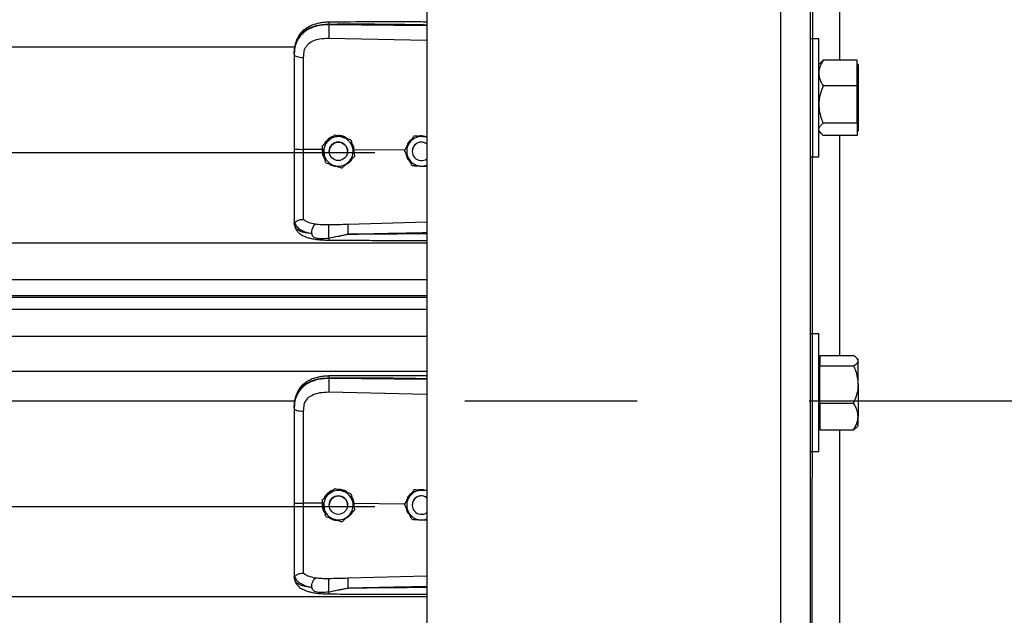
# Model space of a CAD drawing. Header units: inches. Extents: x 170 to 284, y 215 to 248.
# Tile 38 of 195: x 181.633 to 182.205, y 221.16 to 221.506. Entities that reach past the tile are written whole.
import ezdxf

# ---------------------------------------------------------------- set-up
doc = ezdxf.new("R2010")
doc.units = ezdxf.units.IN
doc.header["$LTSCALE"] = 0.25
doc.header["$MEASUREMENT"] = 0
doc.linetypes.add('CENTER', pattern=[2, 1.25, -0.25, 0.25, -0.25])
doc.layers.add('RH BENCH MOUNT', color=7, linetype='Continuous')
doc.layers.add('SECTION CUTS', color=6, linetype='CENTER')

msp = doc.modelspace()

# ---------------------------------------------------------------- linework, layer by layer
at = {"layer": 'RH BENCH MOUNT'}
for p, q in [((182.09192, 219.95433), (182.09651, 224.21496)), ((182.09192, 224.17029), (182.09192, 219.95433)), ((182.0748, 224.16601), (182.0748, 219.95433)), ((181.86935, 224.15478), (181.86935, 219.95433)), ((182.10904, 221.61086), (182.10904, 221.48274)), ((181.81251, 221.50337), (181.81251, 221.50379)), ((181.86935, 221.50284), (181.81251, 221.50337)), ((181.81241, 221.49559), (181.86935, 221.49438)), ((182.09699, 221.49519), (182.09192, 221.49519)), ((182.09699, 221.46095), (182.09699, 221.49519)), ((177.91358, 221.49051), (181.7928, 221.49051)), ((181.79231, 221.48645), (181.79231, 221.48596)), ((182.11921, 221.48274), (182.09956, 221.48274)), ((182.11921, 221.47535), (182.11921, 221.48274)), ((182.09789, 221.48125), (182.09699, 221.48021)), ((182.11976, 221.48021), (182.11921, 221.48021)), ((182.11976, 221.48021), (182.11976, 221.44267)), ((182.11921, 221.46797), (182.11921, 221.47535)), ((182.11921, 221.46797), (182.09956, 221.46797)), ((182.11921, 221.45708), (182.11921, 221.46797)), ((182.09699, 221.42671), (182.09699, 221.46095)), ((182.11921, 221.44619), (182.11921, 221.45708)), ((182.11921, 221.44619), (182.09956, 221.44619)), ((182.11921, 221.44619), (182.11921, 221.44267)), ((182.11921, 221.44267), (182.11921, 221.43916)), ((182.11976, 221.44267), (182.11976, 221.44169)), ((181.81588, 221.43952), (181.81588, 221.43952)), ((181.8253, 221.43652), (181.8253, 221.43652)), ((181.86183, 221.43872), (181.86183, 221.43872)), ((181.86287, 221.43866), (181.86183, 221.43872)), ((182.09699, 221.44169), (182.09789, 221.44065)), ((182.11921, 221.43916), (182.09956, 221.43916)), ((182.10904, 221.43916), (182.10904, 221.3113)), ((182.11921, 221.44169), (182.11976, 221.44169)), ((181.80868, 221.43093), (181.79777, 221.43103)), ((181.80857, 221.43286), (181.80857, 221.43286)), ((181.80868, 221.43093), (181.80868, 221.43093)), ((181.82712, 221.43075), (181.82657, 221.4307)), ((181.82702, 221.42863), (181.82712, 221.43075)), ((181.82712, 221.43075), (181.82712, 221.43075)), ((181.85635, 221.43047), (181.82712, 221.43075)), ((181.85634, 221.4305), (181.85634, 221.4305)), ((177.8672, 221.42912), (181.83919, 221.42912)), ((181.81264, 221.42986), (181.81264, 221.42986)), ((181.82334, 221.42986), (181.82334, 221.42986)), ((181.82741, 221.42686), (181.82741, 221.42686)), ((181.86085, 221.42986), (181.86085, 221.42986)), ((182.09192, 221.42671), (182.09699, 221.42671)), ((181.86565, 221.42132), (181.86935, 221.42108)), ((181.79231, 221.38891), (181.79231, 221.38838)), ((181.79265, 221.3864), (181.79231, 221.38838)), ((181.86935, 221.3887), (181.82342, 221.38737)), ((177.83703, 221.37673), (181.86935, 221.37673)), ((177.83703, 221.35535), (181.86935, 221.35535)), ((181.86935, 221.34587), (177.83703, 221.34587)), ((177.83703, 221.34523), (181.86935, 221.34523)), ((177.83703, 221.33821), (181.86935, 221.33821)), ((177.83703, 221.32253), (181.86935, 221.32253)), ((182.09699, 221.32398), (182.09192, 221.32398)), ((182.09699, 221.28974), (182.09699, 221.32398)), ((182.09754, 221.3113), (182.09754, 221.30828)), ((182.09754, 221.3113), (182.11719, 221.3113)), ((182.09754, 221.309), (182.09699, 221.309)), ((182.09754, 221.30828), (182.09754, 221.30526)), ((182.09754, 221.29448), (182.09754, 221.30526)), ((182.09754, 221.30526), (182.11719, 221.30526)), ((182.11976, 221.309), (182.11909, 221.30978)), ((182.11976, 221.30828), (182.11976, 221.309)), ((182.11976, 221.29448), (182.11976, 221.30828)), ((177.83703, 221.30214), (181.86935, 221.30214)), ((181.81251, 221.29793), (181.81251, 221.29834)), ((181.86935, 221.29739), (181.81251, 221.29793)), ((182.09754, 221.2837), (182.09754, 221.29448)), ((182.11976, 221.29448), (182.11976, 221.27594)), ((181.81241, 221.29014), (181.86935, 221.28893)), ((182.09699, 221.2555), (182.09699, 221.28974)), ((177.91358, 221.28506), (181.7928, 221.28506)), ((182.09754, 221.2837), (182.09754, 221.27594)), ((182.09754, 221.2837), (182.11719, 221.2837)), ((181.79231, 221.281), (181.79231, 221.28052)), ((182.09754, 221.27594), (182.09754, 221.26819)), ((182.11976, 221.27048), (182.11976, 221.27594)), ((182.09699, 221.27048), (182.09754, 221.27048)), ((182.11909, 221.2697), (182.11976, 221.27048)), ((182.09754, 221.26819), (182.11719, 221.26819)), ((182.10904, 221.26819), (182.10904, 221.1401)), ((182.09192, 221.2555), (182.09699, 221.2555)), ((181.81588, 221.23407), (181.81588, 221.23407)), ((181.8253, 221.23107), (181.8253, 221.23107)), ((181.86183, 221.23328), (181.86183, 221.23328)), ((181.86287, 221.23321), (181.86183, 221.23328)), ((181.80868, 221.22548), (181.79777, 221.22559)), ((181.80857, 221.22742), (181.80857, 221.22741)), ((181.80868, 221.22548), (181.80868, 221.22548)), ((181.81264, 221.22441), (181.81264, 221.22441)), ((181.82334, 221.22441), (181.82334, 221.22441)), ((181.82712, 221.2253), (181.82657, 221.22525)), ((181.82702, 221.22319), (181.82712, 221.2253)), ((181.82712, 221.2253), (181.82712, 221.2253)), ((181.85635, 221.22502), (181.82712, 221.2253)), ((181.85634, 221.22505), (181.85634, 221.22505)), ((181.86085, 221.22441), (181.86085, 221.22441)), ((177.8672, 221.22367), (181.83919, 221.22367)), ((181.82741, 221.22141), (181.82741, 221.22141)), ((181.86565, 221.21587), (181.86935, 221.21563)), ((181.79231, 221.18346), (181.79231, 221.18293)), ((181.79265, 221.18095), (181.79231, 221.18293)), ((181.86935, 221.18326), (181.82342, 221.18193)), ((177.83703, 221.17129), (181.86935, 221.17129))]:
    msp.add_line(p, q, dxfattribs=at)
at = {"layer": 'RH BENCH MOUNT', "flags": 128}
for points in [[(181.79231, 221.48596), (181.79242, 221.48567), (181.79272, 221.48538), (181.79322, 221.48512), (181.7939, 221.48489), (181.79472, 221.48469), (181.79567, 221.48455), (181.79669, 221.48445), (181.79777, 221.48441)], [(181.79231, 221.28052), (181.79242, 221.28022), (181.79272, 221.27993), (181.79322, 221.27967), (181.7939, 221.27944), (181.79472, 221.27925), (181.79567, 221.2791), (181.79669, 221.27901), (181.79777, 221.27897)]]:
    msp.add_lwpolyline(points, dxfattribs=at)
at = {"layer": 'RH BENCH MOUNT'}
for centre in [(181.81799, 221.42986), (181.81799, 221.22441)]:
    msp.add_circle(centre, 0.00535, dxfattribs=at)
for centre, radius, start, end in [((181.81799, 221.42986), 0.00856, 132.3279, 192.3279), ((181.81799, 221.42986), 0.00856, 72.3279, 132.3279), ((181.81799, 221.42986), 0.00856, 12.3279, 72.3279), ((181.8662, 221.42986), 0.00856, 86.2935, 146.2935), ((181.81799, 221.42986), 0.00535, 0, 180), ((181.81799, 221.42986), 0.00856, 312.3279, 12.3279), ((181.8662, 221.42986), 0.00856, 146.2935, 206.2935), ((181.8662, 221.42986), 0.00535, 53.9281, 180), ((181.8662, 221.42986), 0.00535, 53.9281, 306.0719), ((181.81799, 221.42986), 0.00856, 192.3279, 252.3279), ((181.8662, 221.42986), 0.00856, 206.2935, 266.2935), ((181.81799, 221.42986), 0.00856, 252.3279, 312.3279), ((181.8662, 221.42986), 0.00856, 266.2935, 291.5923), ((181.81799, 221.22441), 0.00856, 132.3279, 192.3279), ((181.81799, 221.22441), 0.00856, 72.3279, 132.3279), ((181.81799, 221.22441), 0.00856, 12.3279, 72.3279), ((181.8662, 221.22441), 0.00856, 86.2935, 146.2935), ((181.81799, 221.22441), 0.00535, 0, 180), ((181.81799, 221.22441), 0.00856, 312.3279, 12.3279), ((181.8662, 221.22441), 0.00856, 146.2935, 206.2935), ((181.8662, 221.22441), 0.00535, 53.9281, 180), ((181.8662, 221.22441), 0.00535, 53.9281, 306.0719), ((181.81799, 221.22441), 0.00856, 192.3279, 252.3279), ((181.8662, 221.22441), 0.00856, 206.2935, 266.2935), ((181.81799, 221.22441), 0.00856, 252.3279, 312.3279), ((181.8662, 221.22441), 0.00856, 266.2935, 291.5923)]:
    msp.add_arc(centre, radius, start, end, dxfattribs=at)
for points, knots in [([(181.81253, 221.50488), (181.81153, 221.50484), (181.80964, 221.50477), (181.80633, 221.50424), (181.8031, 221.50334), (181.80035, 221.50204), (181.79837, 221.50072), (181.79672, 221.49927), (181.79541, 221.49768), (181.79433, 221.49593), (181.79348, 221.49402), (181.79273, 221.4915), (181.79252, 221.48956), (181.7924, 221.48849)], [0, 0, 0, 0, 0.097747, 0.185161, 0.330612, 0.436467, 0.508318, 0.585006, 0.671976, 0.730795, 0.803679, 0.891544, 1, 1, 1, 1]), ([(181.81253, 221.50486), (181.81252, 221.50487), (181.81252, 221.50488), (181.81252, 221.50476), (181.81251, 221.50447), (181.81251, 221.50406), (181.81251, 221.50379)], [0, 0, 0, 0, 0.097876, 0.335386, 0.567961, 1, 1, 1, 1]), ([(181.86935, 221.50496), (181.86646, 221.50498), (181.85583, 221.50503), (181.83688, 221.50507), (181.82084, 221.50494), (181.81253, 221.50488)], [0, 0, 0, 0, 0.1530456, 0.5610439, 1, 1, 1, 1]), ([(181.79231, 221.48645), (181.79237, 221.48781), (181.79249, 221.49037), (181.79346, 221.49386), (181.79475, 221.49627), (181.79612, 221.49797), (181.7972, 221.49902), (181.79826, 221.49985), (181.79925, 221.50051), (181.80048, 221.5012), (181.80207, 221.50193), (181.80474, 221.50283), (181.80827, 221.50359), (181.81118, 221.50373), (181.81251, 221.50379)], [0, 0, 0, 0, 0.130716, 0.246761, 0.357793, 0.417097, 0.479148, 0.517715, 0.55909, 0.603295, 0.663348, 0.735369, 0.879208, 1, 1, 1, 1]), ([(181.81251, 221.50337), (181.81129, 221.50334), (181.80886, 221.50327), (181.80552, 221.50265), (181.80256, 221.50171), (181.80002, 221.50049), (181.79779, 221.49895), (181.79591, 221.49711), (181.79443, 221.49498), (181.79326, 221.49241), (181.79247, 221.48935), (181.79236, 221.48709), (181.79231, 221.48596)], [0, 0, 0, 0, 0.11117, 0.222336, 0.316278, 0.410208, 0.502403, 0.594579, 0.684543, 0.774504, 0.887181, 1, 1, 1, 1]), ([(181.81251, 221.50337), (181.81249, 221.5028), (181.81244, 221.5016), (181.8124, 221.49938), (181.81239, 221.4972), (181.8124, 221.49611), (181.81241, 221.49559)], [0, 0, 0, 0, 0.240694, 0.5, 0.759306, 1, 1, 1, 1]), ([(181.81251, 221.50379), (181.81881, 221.50383), (181.83205, 221.50391), (181.851, 221.50373), (181.86364, 221.50351), (181.86935, 221.50341)], [0, 0, 0, 0, 0.3326703, 0.6984356, 1, 1, 1, 1]), ([(181.79819, 221.48835), (181.79819, 221.48835), (181.7983, 221.48871), (181.79879, 221.49011), (181.80033, 221.49232), (181.8034, 221.49422), (181.80751, 221.49543), (181.81066, 221.49553), (181.81241, 221.49559)], [0, 0, 0, 0, 0.000004, 0.065095, 0.26167, 0.475311, 0.709366, 1, 1, 1, 1]), ([(181.79777, 221.48441), (181.79784, 221.48574), (181.79791, 221.48706), (181.79819, 221.48835), (181.79819, 221.48835)], [0, 0, 0, 0, 0.9999804, 1, 1, 1, 1]), ([(181.79231, 221.48596), (181.79231, 221.48233), (181.79231, 221.47506), (181.79231, 221.46398), (181.79231, 221.4528), (181.79231, 221.44183), (181.79231, 221.43458), (181.79231, 221.4311)], [0, 0, 0, 0, 0.202757, 0.406104, 0.60886, 0.812207, 1, 1, 1, 1]), ([(181.79777, 221.43103), (181.79777, 221.43103), (181.79777, 221.43442), (181.79777, 221.44147), (181.79777, 221.45214), (181.79777, 221.46301), (181.79777, 221.4738), (181.79777, 221.48088), (181.79777, 221.48441)], [0, 0, 0, 0, 0.000001, 0.187792, 0.390844, 0.593896, 0.796948, 1, 1, 1, 1]), ([(182.09956, 221.48274), (182.09888, 221.48159), (182.09751, 221.47925), (182.09699, 221.4767), (182.09699, 221.47539), (182.09699, 221.47535)], [0, 0, 0, 0, 0.484341, 0.986328, 1, 1, 1, 1]), ([(182.09794, 221.48123), (182.09819, 221.48153), (182.09862, 221.48204), (182.09928, 221.48253), (182.09956, 221.48274)], [0, 0, 0, 0, 0.577582, 1, 1, 1, 1]), ([(182.09699, 221.47535), (182.09709, 221.47432), (182.09729, 221.47222), (182.09844, 221.46977), (182.09931, 221.46838), (182.09956, 221.46797)], [0, 0, 0, 0, 0.406291, 0.827266, 1, 1, 1, 1]), ([(182.09956, 221.46797), (182.09888, 221.46628), (182.09751, 221.46283), (182.09699, 221.45906), (182.09699, 221.45713), (182.09699, 221.45708)], [0, 0, 0, 0, 0.484341, 0.986328, 1, 1, 1, 1]), ([(182.09699, 221.45708), (182.09709, 221.45555), (182.09729, 221.45245), (182.09844, 221.44884), (182.09931, 221.44678), (182.09956, 221.44619)], [0, 0, 0, 0, 0.406291, 0.827266, 1, 1, 1, 1]), ([(182.09699, 221.44267), (182.09699, 221.44275), (182.09701, 221.44328), (182.09743, 221.44426), (182.09846, 221.44535), (182.09929, 221.44598), (182.09956, 221.44619)], [0, 0, 0, 0, 0.066532, 0.435283, 0.814551, 1, 1, 1, 1]), ([(182.09956, 221.43916), (182.09918, 221.43946), (182.09827, 221.44016), (182.09723, 221.44134), (182.09707, 221.44222), (182.09699, 221.44267)], [0, 0, 0, 0, 0.26546, 0.628076, 1, 1, 1, 1]), ([(181.80857, 221.43286), (181.80908, 221.43332), (181.8101, 221.43426), (181.81135, 221.43539), (181.81207, 221.43604), (181.81223, 221.43619)], [0, 0, 0, 0, 0.42997, 0.87006, 1, 1, 1, 1]), ([(181.80857, 221.43286), (181.80908, 221.43332), (181.8101, 221.43425), (181.81135, 221.43539), (181.81207, 221.43604), (181.81223, 221.43619)], [0, 0, 0, 0, 0.42997, 0.87006, 1, 1, 1, 1]), ([(181.8146, 221.43835), (181.81447, 221.43832), (181.81332, 221.43807), (181.81156, 221.43661), (181.80994, 221.435), (181.80961, 221.43389), (181.80958, 221.43378)], [0, 0, 0, 0, 0.059315, 0.505277, 0.94972, 1, 1, 1, 1]), ([(181.81223, 221.43619), (181.81317, 221.43705), (181.81442, 221.43819), (181.81559, 221.43925), (181.81588, 221.43952)], [0, 0, 0, 0, 0.749773, 1, 1, 1, 1]), ([(181.81223, 221.43619), (181.81317, 221.43705), (181.81442, 221.43819), (181.81559, 221.43925), (181.81588, 221.43952)], [0, 0, 0, 0, 0.7497734, 1, 1, 1, 1]), ([(181.81588, 221.43952), (181.81628, 221.43939), (181.81778, 221.43891), (181.8194, 221.4384), (181.82059, 221.43802)], [0, 0, 0, 0, 0.264307, 1, 1, 1, 1]), ([(181.81588, 221.43952), (181.81628, 221.43939), (181.81778, 221.43891), (181.8194, 221.4384), (181.82059, 221.43802)], [0, 0, 0, 0, 0.2643068, 1, 1, 1, 1]), ([(181.82325, 221.43717), (181.8229, 221.43746), (181.82173, 221.43841), (181.81968, 221.43897), (181.81811, 221.43898), (181.81758, 221.43898)], [0, 0, 0, 0, 0.225517, 0.735556, 1, 1, 1, 1]), ([(181.82059, 221.43802), (181.82078, 221.43796), (181.82223, 221.4375), (181.82383, 221.43699), (181.82516, 221.43656), (181.8253, 221.43652)], [0, 0, 0, 0, 0.1156469, 0.9045343, 1, 1, 1, 1]), ([(181.82059, 221.43802), (181.82078, 221.43796), (181.82223, 221.43749), (181.82383, 221.43698), (181.82516, 221.43656), (181.8253, 221.43652)], [0, 0, 0, 0, 0.115647, 0.904534, 1, 1, 1, 1]), ([(181.8253, 221.43652), (181.82545, 221.43585), (181.82574, 221.4345), (181.8261, 221.43285), (181.82631, 221.4319), (181.82636, 221.43169)], [0, 0, 0, 0, 0.4299704, 0.8700602, 1, 1, 1, 1]), ([(181.8253, 221.43652), (181.82545, 221.43585), (181.82574, 221.4345), (181.8261, 221.43285), (181.82631, 221.43191), (181.82636, 221.43169)], [0, 0, 0, 0, 0.42997, 0.87006, 1, 1, 1, 1]), ([(181.86048, 221.43671), (181.86016, 221.43649), (181.85901, 221.43571), (181.85792, 221.43411), (181.85762, 221.4327), (181.85753, 221.43229)], [0, 0, 0, 0, 0.212514, 0.767063, 1, 1, 1, 1]), ([(181.86183, 221.43872), (181.86145, 221.43815), (181.86068, 221.437), (181.85974, 221.4356), (181.85921, 221.43479), (181.85908, 221.43461)], [0, 0, 0, 0, 0.4299704, 0.8700602, 1, 1, 1, 1]), ([(181.86183, 221.43872), (181.86145, 221.43816), (181.86068, 221.437), (181.85974, 221.4356), (181.85921, 221.4348), (181.85908, 221.43461)], [0, 0, 0, 0, 0.4299704, 0.8700602, 1, 1, 1, 1]), ([(181.86676, 221.4384), (181.86549, 221.43849), (181.86379, 221.4386), (181.86222, 221.4387), (181.86183, 221.43872)], [0, 0, 0, 0, 0.749773, 1, 1, 1, 1]), ([(181.86883, 221.43827), (181.86817, 221.43847), (181.8669, 221.43886), (181.86533, 221.43888), (181.86455, 221.43862), (181.86438, 221.43856)], [0, 0, 0, 0, 0.4565421, 0.8775021, 1, 1, 1, 1]), ([(181.86935, 221.43823), (181.86871, 221.43828), (181.86785, 221.43833), (181.86698, 221.43839), (181.86676, 221.4384)], [0, 0, 0, 0, 0.748622, 1, 1, 1, 1]), ([(181.79231, 221.4311), (181.79231, 221.42806), (181.79231, 221.42189), (181.79231, 221.4131), (181.79231, 221.40494), (181.79231, 221.39836), (181.79231, 221.39297), (181.79231, 221.39027), (181.79231, 221.38891)], [0, 0, 0, 0, 0.187091, 0.380392, 0.555876, 0.736448, 0.867195, 1, 1, 1, 1]), ([(181.79777, 221.39034), (181.79777, 221.3906), (181.79777, 221.39218), (181.79777, 221.39561), (181.79777, 221.40121), (181.79777, 221.40765), (181.79777, 221.41488), (181.79777, 221.42275), (181.79777, 221.42828), (181.79777, 221.43103), (181.79777, 221.43103)], [0, 0, 0, 0, 0.031558, 0.189146, 0.346734, 0.504328, 0.661923, 0.83096, 0.999998, 1, 1, 1, 1]), ([(181.80963, 221.42803), (181.80936, 221.42928), (181.809, 221.43093), (181.80866, 221.43248), (181.80857, 221.43286)], [0, 0, 0, 0, 0.749773, 1, 1, 1, 1]), ([(181.80868, 221.43093), (181.80865, 221.43047), (181.80854, 221.42904), (181.80896, 221.42688), (181.80991, 221.42552), (181.8103, 221.42497)], [0, 0, 0, 0, 0.215662, 0.681463, 1, 1, 1, 1]), ([(181.82712, 221.43075), (181.82712, 221.43075), (181.82702, 221.43173), (181.82676, 221.43312), (181.82596, 221.43421), (181.82574, 221.43451)], [0, 0, 0, 0, 0.00002, 0.7272643, 1, 1, 1, 1]), ([(181.82636, 221.43169), (181.82663, 221.43045), (181.82699, 221.42879), (181.82733, 221.42725), (181.82741, 221.42686)], [0, 0, 0, 0, 0.749773, 1, 1, 1, 1]), ([(181.82636, 221.43169), (181.82663, 221.43045), (181.82699, 221.42879), (181.82733, 221.42725), (181.82741, 221.42686)], [0, 0, 0, 0, 0.749773, 1, 1, 1, 1]), ([(181.85908, 221.43461), (181.85838, 221.43355), (181.85744, 221.43214), (181.85656, 221.43083), (181.85634, 221.4305)], [0, 0, 0, 0, 0.749773, 1, 1, 1, 1]), ([(181.85908, 221.43461), (181.85838, 221.43355), (181.85744, 221.43214), (181.85656, 221.43083), (181.85634, 221.4305)], [0, 0, 0, 0, 0.749773, 1, 1, 1, 1]), ([(181.85853, 221.42607), (181.85844, 221.42624), (181.85777, 221.42762), (181.85702, 221.42912), (181.85641, 221.43037), (181.85634, 221.4305)], [0, 0, 0, 0, 0.1156469, 0.9045343, 1, 1, 1, 1]), ([(181.81068, 221.4232), (181.81054, 221.42387), (181.81024, 221.42523), (181.80988, 221.42687), (181.80968, 221.42782), (181.80963, 221.42803)], [0, 0, 0, 0, 0.4299704, 0.8700602, 1, 1, 1, 1]), ([(181.8224, 221.4223), (181.82291, 221.42256), (181.82431, 221.42328), (181.82556, 221.42451), (181.82593, 221.42549), (181.82595, 221.42553)], [0, 0, 0, 0, 0.353696, 0.977746, 1, 1, 1, 1]), ([(181.82741, 221.42686), (181.8269, 221.4264), (181.82588, 221.42547), (181.82463, 221.42433), (181.82392, 221.42368), (181.82376, 221.42353)], [0, 0, 0, 0, 0.42997, 0.87006, 1, 1, 1, 1]), ([(181.85728, 221.42861), (181.85732, 221.42814), (181.85747, 221.42675), (181.85832, 221.42515), (181.85925, 221.42434), (181.85948, 221.42414)], [0, 0, 0, 0, 0.27167, 0.821115, 1, 1, 1, 1]), ([(181.86072, 221.42164), (181.86053, 221.42201), (181.85983, 221.42343), (181.85908, 221.42495), (181.85853, 221.42607)], [0, 0, 0, 0, 0.2643068, 1, 1, 1, 1]), ([(181.81068, 221.4232), (181.81108, 221.42308), (181.81259, 221.4226), (181.8142, 221.42208), (181.81539, 221.4217)], [0, 0, 0, 0, 0.264307, 1, 1, 1, 1]), ([(181.81284, 221.42252), (181.81292, 221.42245), (181.8138, 221.42172), (181.81537, 221.42124), (181.8168, 221.42115), (181.8172, 221.42113)], [0, 0, 0, 0, 0.0674096, 0.7415101, 1, 1, 1, 1]), ([(181.81539, 221.4217), (181.81558, 221.42165), (181.81704, 221.42118), (181.81864, 221.42067), (181.81996, 221.42025), (181.8201, 221.4202)], [0, 0, 0, 0, 0.115647, 0.904534, 1, 1, 1, 1]), ([(181.82376, 221.42353), (181.82282, 221.42268), (181.82156, 221.42153), (181.82039, 221.42047), (181.8201, 221.4202)], [0, 0, 0, 0, 0.7497734, 1, 1, 1, 1]), ([(181.86072, 221.42164), (181.8614, 221.42159), (181.86278, 221.4215), (181.86447, 221.4214), (181.86543, 221.42133), (181.86565, 221.42132)], [0, 0, 0, 0, 0.4299704, 0.8700602, 1, 1, 1, 1]), ([(181.79251, 221.38866), (181.79256, 221.38865), (181.79266, 221.38863), (181.79295, 221.38882), (181.79342, 221.38915), (181.79429, 221.38973), (181.79577, 221.39035), (181.79711, 221.39034), (181.79777, 221.39034)], [0, 0, 0, 0, 0.1136769, 0.2333502, 0.3620694, 0.5019164, 0.7557449, 1, 1, 1, 1]), ([(181.8046, 221.38752), (181.80323, 221.38781), (181.80115, 221.38824), (181.79897, 221.38928), (181.79817, 221.38999), (181.79777, 221.39034)], [0, 0, 0, 0, 0.490199, 0.743885, 1, 1, 1, 1]), ([(181.79231, 221.38891), (181.79231, 221.38891), (181.79231, 221.3889), (181.79232, 221.38879), (181.79242, 221.38871), (181.7925, 221.38864)], [0, 0, 0, 0, 0.011935, 0.118982, 1, 1, 1, 1]), ([(181.7925, 221.38866), (181.79278, 221.38794), (181.79335, 221.38645), (181.7954, 221.38462), (181.79839, 221.38306), (181.80111, 221.38244), (181.80251, 221.38212)], [0, 0, 0, 0, 0.2305258, 0.4734878, 0.729738, 1, 1, 1, 1]), ([(181.80251, 221.38212), (181.80197, 221.38218), (181.80066, 221.38231), (181.79926, 221.38254), (181.79831, 221.38273), (181.79707, 221.38301), (181.79539, 221.38358), (181.79357, 221.3847), (181.79296, 221.38582), (181.79265, 221.3864)], [0, 0, 0, 0, 0.109188, 0.260819, 0.307798, 0.335524, 0.562789, 0.774954, 1, 1, 1, 1]), ([(181.79267, 221.38635), (181.79286, 221.38576), (181.79321, 221.38466), (181.79422, 221.38324), (181.79535, 221.38217), (181.7965, 221.38137), (181.79755, 221.38081), (181.79849, 221.3804), (181.79974, 221.37993), (181.80168, 221.37937), (181.80456, 221.37881), (181.80829, 221.37839), (181.81108, 221.37832), (181.81256, 221.37829)], [0, 0, 0, 0, 0.098431, 0.184822, 0.257308, 0.315887, 0.372274, 0.41214, 0.461592, 0.557588, 0.682876, 0.830318, 1, 1, 1, 1]), ([(181.80251, 221.38212), (181.80254, 221.38265), (181.80259, 221.38375), (181.80307, 221.38541), (181.80377, 221.3868), (181.80433, 221.38728), (181.8046, 221.38752)], [0, 0, 0, 0, 0.240768, 0.5, 0.759232, 1, 1, 1, 1]), ([(181.81243, 221.38711), (181.81108, 221.3871), (181.80838, 221.38709), (181.80587, 221.38737), (181.80462, 221.38752)], [0, 0, 0, 0, 0.500392, 1, 1, 1, 1]), ([(181.81252, 221.37954), (181.8125, 221.37978), (181.81247, 221.38029), (181.81242, 221.3813), (181.81239, 221.38249), (181.81236, 221.38376), (181.81236, 221.38496), (181.81237, 221.38596), (181.8124, 221.3867), (181.81242, 221.38698), (181.81243, 221.38711)], [0, 0, 0, 0, 0.1098512, 0.2317256, 0.3631777, 0.5, 0.6368223, 0.7682744, 0.8901488, 1, 1, 1, 1]), ([(181.82342, 221.38737), (181.82159, 221.38732), (181.81792, 221.38723), (181.81426, 221.38715), (181.81243, 221.38711)], [0, 0, 0, 0, 0.49998, 1, 1, 1, 1]), ([(181.82342, 221.38737), (181.82341, 221.38713), (181.8234, 221.38677), (181.8234, 221.3859), (181.82341, 221.38513), (181.82342, 221.38427), (181.82345, 221.38311), (181.82348, 221.38227), (181.82349, 221.38172)], [0, 0, 0, 0, 0.239451, 0.368343, 0.49997, 0.631601, 0.760506, 1, 1, 1, 1]), ([(181.80251, 221.38212), (181.80259, 221.38174), (181.80269, 221.38123), (181.80306, 221.38063), (181.80348, 221.3802), (181.80429, 221.37975), (181.80576, 221.37939), (181.80853, 221.37915), (181.81092, 221.37938), (181.81252, 221.37954)], [0, 0, 0, 0, 0.100127, 0.139586, 0.189714, 0.258234, 0.369736, 0.580348, 1, 1, 1, 1]), ([(181.81252, 221.37954), (181.8143, 221.37989), (181.81609, 221.38024), (181.8179, 221.3806), (181.81797, 221.38062), (181.81821, 221.38066), (181.81908, 221.38084), (181.82072, 221.38116), (181.82225, 221.38152), (181.82315, 221.38168), (181.82323, 221.38169)], [0, 0, 0, 0, 0.502275, 0.504579, 0.508657, 0.522131, 0.570331, 0.751426, 0.97869, 1, 1, 1, 1]), ([(181.81256, 221.37831), (181.81256, 221.3783), (181.81256, 221.37824), (181.81255, 221.37843), (181.81253, 221.37875), (181.81252, 221.37919), (181.81252, 221.37948), (181.81252, 221.37954)], [0, 0, 0, 0, 0.034367, 0.324567, 0.621015, 0.917463, 1, 1, 1, 1]), ([(181.82349, 221.38172), (181.82739, 221.38181), (181.83566, 221.38203), (181.84878, 221.38231), (181.85972, 221.38252), (181.86674, 221.38265), (181.86892, 221.38269), (181.86935, 221.38269)], [0, 0, 0, 0, 0.25516, 0.541071, 0.857735, 0.971288, 1, 1, 1, 1]), ([(181.86935, 221.38205), (181.86676, 221.38202), (181.86169, 221.38195), (181.85413, 221.38187), (181.84647, 221.3818), (181.83872, 221.38175), (181.83099, 221.38172), (181.82596, 221.38172), (181.82349, 221.38172)], [0, 0, 0, 0, 0.169941, 0.331425, 0.494842, 0.670531, 0.838916, 1, 1, 1, 1]), ([(181.81256, 221.37829), (181.81676, 221.37827), (181.82573, 221.37822), (181.84008, 221.37818), (181.85481, 221.37815), (181.86477, 221.37815), (181.86935, 221.37815)], [0, 0, 0, 0, 0.2216322, 0.4741489, 0.7576484, 1, 1, 1, 1]), ([(182.11976, 221.30828), (182.11966, 221.3087), (182.11946, 221.30956), (182.11831, 221.31056), (182.11744, 221.31113), (182.11719, 221.3113)], [0, 0, 0, 0, 0.406291, 0.827266, 1, 1, 1, 1]), ([(182.11719, 221.30526), (182.11787, 221.30573), (182.11924, 221.30669), (182.11976, 221.30773), (182.11976, 221.30827), (182.11976, 221.30828)], [0, 0, 0, 0, 0.484341, 0.986328, 1, 1, 1, 1]), ([(182.11719, 221.30526), (182.11757, 221.30435), (182.11848, 221.30219), (182.11952, 221.29859), (182.11968, 221.29586), (182.11976, 221.29448)], [0, 0, 0, 0, 0.26546, 0.628076, 1, 1, 1, 1]), ([(181.81253, 221.29943), (181.81153, 221.29939), (181.80964, 221.29932), (181.80633, 221.29879), (181.8031, 221.2979), (181.80035, 221.29659), (181.79837, 221.29527), (181.79672, 221.29382), (181.79541, 221.29224), (181.79433, 221.29048), (181.79348, 221.28857), (181.79273, 221.28605), (181.79252, 221.28412), (181.7924, 221.28305)], [0, 0, 0, 0, 0.097747, 0.185161, 0.330612, 0.436467, 0.508318, 0.585006, 0.671976, 0.730795, 0.803679, 0.891544, 1, 1, 1, 1]), ([(181.81253, 221.29941), (181.81252, 221.29942), (181.81252, 221.29943), (181.81252, 221.29932), (181.81251, 221.29902), (181.81251, 221.29861), (181.81251, 221.29834)], [0, 0, 0, 0, 0.097876, 0.335386, 0.567961, 1, 1, 1, 1]), ([(181.86935, 221.29951), (181.86646, 221.29953), (181.85583, 221.29958), (181.83688, 221.29962), (181.82084, 221.29949), (181.81253, 221.29943)], [0, 0, 0, 0, 0.153046, 0.561044, 1, 1, 1, 1]), ([(181.79231, 221.281), (181.79237, 221.28236), (181.79249, 221.28492), (181.79346, 221.28841), (181.79475, 221.29082), (181.79612, 221.29253), (181.7972, 221.29357), (181.79826, 221.2944), (181.79925, 221.29506), (181.80048, 221.29575), (181.80207, 221.29648), (181.80474, 221.29739), (181.80827, 221.29815), (181.81118, 221.29828), (181.81251, 221.29834)], [0, 0, 0, 0, 0.130716, 0.246761, 0.357793, 0.417097, 0.479148, 0.517715, 0.55909, 0.603295, 0.663348, 0.735369, 0.879208, 1, 1, 1, 1]), ([(181.81251, 221.29793), (181.81129, 221.29789), (181.80886, 221.29783), (181.80552, 221.29721), (181.80256, 221.29626), (181.80002, 221.29505), (181.79779, 221.2935), (181.79591, 221.29166), (181.79443, 221.28953), (181.79326, 221.28696), (181.79247, 221.28391), (181.79236, 221.28165), (181.79231, 221.28052)], [0, 0, 0, 0, 0.11117, 0.222336, 0.316278, 0.410208, 0.502403, 0.594579, 0.684543, 0.774504, 0.887181, 1, 1, 1, 1]), ([(181.81251, 221.29793), (181.81249, 221.29735), (181.81244, 221.29615), (181.8124, 221.29393), (181.81239, 221.29175), (181.8124, 221.29066), (181.81241, 221.29014)], [0, 0, 0, 0, 0.240694, 0.5, 0.759306, 1, 1, 1, 1]), ([(181.81251, 221.29834), (181.81881, 221.29838), (181.83205, 221.29846), (181.851, 221.29828), (181.86364, 221.29806), (181.86935, 221.29796)], [0, 0, 0, 0, 0.33267, 0.698436, 1, 1, 1, 1]), ([(182.11976, 221.29448), (182.11976, 221.29423), (182.11974, 221.29262), (182.11932, 221.2896), (182.11829, 221.28627), (182.11746, 221.28434), (182.11719, 221.2837)], [0, 0, 0, 0, 0.066532, 0.435283, 0.814551, 1, 1, 1, 1]), ([(181.79819, 221.2829), (181.79819, 221.2829), (181.7983, 221.28326), (181.79879, 221.28467), (181.80033, 221.28687), (181.8034, 221.28877), (181.80751, 221.28998), (181.81066, 221.29008), (181.81241, 221.29014)], [0, 0, 0, 0, 0.000004, 0.065095, 0.26167, 0.475311, 0.709366, 1, 1, 1, 1]), ([(181.79777, 221.27897), (181.79784, 221.28029), (181.79791, 221.28162), (181.79819, 221.2829), (181.79819, 221.2829)], [0, 0, 0, 0, 0.9999804, 1, 1, 1, 1]), ([(182.11976, 221.27594), (182.11966, 221.27703), (182.11946, 221.27924), (182.11831, 221.28181), (182.11744, 221.28328), (182.11719, 221.2837)], [0, 0, 0, 0, 0.406291, 0.827266, 1, 1, 1, 1]), ([(181.79231, 221.28052), (181.79231, 221.27689), (181.79231, 221.26961), (181.79231, 221.25853), (181.79231, 221.24735), (181.79231, 221.23638), (181.79231, 221.22913), (181.79231, 221.22565)], [0, 0, 0, 0, 0.202757, 0.406104, 0.60886, 0.812207, 1, 1, 1, 1]), ([(181.79777, 221.22559), (181.79777, 221.22559), (181.79777, 221.22897), (181.79777, 221.23602), (181.79777, 221.24669), (181.79777, 221.25757), (181.79777, 221.26835), (181.79777, 221.27543), (181.79777, 221.27897)], [0, 0, 0, 0, 0.000001, 0.187792, 0.390844, 0.593896, 0.796948, 1, 1, 1, 1]), ([(182.11719, 221.26819), (182.11787, 221.26939), (182.11924, 221.27185), (182.11976, 221.27453), (182.11976, 221.27591), (182.11976, 221.27594)], [0, 0, 0, 0, 0.484341, 0.986328, 1, 1, 1, 1]), ([(182.11905, 221.26973), (182.11872, 221.26938), (182.11823, 221.26885), (182.11745, 221.26835), (182.11719, 221.26819)], [0, 0, 0, 0, 0.66891, 1, 1, 1, 1]), ([(181.80857, 221.22742), (181.80908, 221.22788), (181.8101, 221.22881), (181.81135, 221.22995), (181.81207, 221.2306), (181.81223, 221.23074)], [0, 0, 0, 0, 0.42997, 0.87006, 1, 1, 1, 1]), ([(181.80857, 221.22741), (181.80908, 221.22787), (181.8101, 221.22881), (181.81135, 221.22994), (181.81207, 221.23059), (181.81223, 221.23074)], [0, 0, 0, 0, 0.42997, 0.87006, 1, 1, 1, 1]), ([(181.8146, 221.23291), (181.81447, 221.23288), (181.81332, 221.23262), (181.81156, 221.23116), (181.80994, 221.22955), (181.80961, 221.22844), (181.80958, 221.22833)], [0, 0, 0, 0, 0.059315, 0.505277, 0.94972, 1, 1, 1, 1]), ([(181.81223, 221.23074), (181.81317, 221.2316), (181.81442, 221.23274), (181.81559, 221.23381), (181.81588, 221.23407)], [0, 0, 0, 0, 0.749773, 1, 1, 1, 1]), ([(181.81223, 221.23074), (181.81317, 221.2316), (181.81442, 221.23274), (181.81559, 221.2338), (181.81588, 221.23407)], [0, 0, 0, 0, 0.7497734, 1, 1, 1, 1]), ([(181.81588, 221.23407), (181.81628, 221.23394), (181.81778, 221.23346), (181.8194, 221.23295), (181.82059, 221.23257)], [0, 0, 0, 0, 0.264307, 1, 1, 1, 1]), ([(181.81588, 221.23407), (181.81628, 221.23395), (181.81778, 221.23347), (181.8194, 221.23295), (181.82059, 221.23257)], [0, 0, 0, 0, 0.2643068, 1, 1, 1, 1]), ([(181.82325, 221.23172), (181.8229, 221.23201), (181.82173, 221.23296), (181.81968, 221.23353), (181.81811, 221.23353), (181.81758, 221.23353)], [0, 0, 0, 0, 0.225517, 0.735556, 1, 1, 1, 1]), ([(181.82059, 221.23257), (181.82078, 221.23251), (181.82223, 221.23205), (181.82383, 221.23154), (181.82516, 221.23112), (181.8253, 221.23107)], [0, 0, 0, 0, 0.1156469, 0.9045343, 1, 1, 1, 1]), ([(181.82059, 221.23257), (181.82078, 221.23251), (181.82223, 221.23205), (181.82383, 221.23154), (181.82516, 221.23112), (181.8253, 221.23107)], [0, 0, 0, 0, 0.115647, 0.904534, 1, 1, 1, 1]), ([(181.8253, 221.23107), (181.82545, 221.2304), (181.82574, 221.22905), (181.8261, 221.2274), (181.82631, 221.22646), (181.82636, 221.22624)], [0, 0, 0, 0, 0.4299704, 0.8700602, 1, 1, 1, 1]), ([(181.8253, 221.23107), (181.82545, 221.2304), (181.82574, 221.22905), (181.8261, 221.2274), (181.82631, 221.22646), (181.82636, 221.22624)], [0, 0, 0, 0, 0.42997, 0.87006, 1, 1, 1, 1]), ([(181.86048, 221.23127), (181.86016, 221.23105), (181.85901, 221.23026), (181.85792, 221.22866), (181.85762, 221.22726), (181.85753, 221.22684)], [0, 0, 0, 0, 0.212514, 0.767063, 1, 1, 1, 1]), ([(181.86183, 221.23328), (181.86145, 221.23271), (181.86068, 221.23155), (181.85974, 221.23015), (181.85921, 221.22935), (181.85908, 221.22916)], [0, 0, 0, 0, 0.4299704, 0.8700602, 1, 1, 1, 1]), ([(181.86183, 221.23328), (181.86145, 221.23271), (181.86068, 221.23156), (181.85974, 221.23015), (181.85921, 221.22935), (181.85908, 221.22917)], [0, 0, 0, 0, 0.4299704, 0.8700602, 1, 1, 1, 1]), ([(181.86676, 221.23296), (181.86549, 221.23304), (181.86379, 221.23315), (181.86222, 221.23325), (181.86183, 221.23328)], [0, 0, 0, 0, 0.749773, 1, 1, 1, 1]), ([(181.86883, 221.23282), (181.86817, 221.23302), (181.8669, 221.23341), (181.86533, 221.23343), (181.86455, 221.23317), (181.86438, 221.23311)], [0, 0, 0, 0, 0.4565421, 0.8775021, 1, 1, 1, 1]), ([(181.86935, 221.23279), (181.86871, 221.23283), (181.86785, 221.23288), (181.86698, 221.23294), (181.86676, 221.23296)], [0, 0, 0, 0, 0.7486223, 1, 1, 1, 1]), ([(181.79231, 221.22565), (181.79231, 221.22262), (181.79231, 221.21644), (181.79231, 221.20766), (181.79231, 221.19949), (181.79231, 221.19291), (181.79231, 221.18752), (181.79231, 221.18482), (181.79231, 221.18346)], [0, 0, 0, 0, 0.187091, 0.380392, 0.555876, 0.736448, 0.867195, 1, 1, 1, 1]), ([(181.79777, 221.18489), (181.79777, 221.18516), (181.79777, 221.18673), (181.79777, 221.19016), (181.79777, 221.19576), (181.79777, 221.2022), (181.79777, 221.20943), (181.79777, 221.21731), (181.79777, 221.22283), (181.79777, 221.22559), (181.79777, 221.22559)], [0, 0, 0, 0, 0.031558, 0.189146, 0.346734, 0.504328, 0.661923, 0.83096, 0.999998, 1, 1, 1, 1]), ([(181.80963, 221.22259), (181.80936, 221.22383), (181.809, 221.22549), (181.80866, 221.22703), (181.80857, 221.22741)], [0, 0, 0, 0, 0.749773, 1, 1, 1, 1]), ([(181.80868, 221.22548), (181.80865, 221.22503), (181.80854, 221.22359), (181.80896, 221.22143), (181.80991, 221.22007), (181.8103, 221.21952)], [0, 0, 0, 0, 0.215662, 0.681463, 1, 1, 1, 1]), ([(181.82712, 221.2253), (181.82712, 221.2253), (181.82702, 221.22628), (181.82676, 221.22767), (181.82596, 221.22876), (181.82574, 221.22906)], [0, 0, 0, 0, 0.00002, 0.7272643, 1, 1, 1, 1]), ([(181.82636, 221.22624), (181.82663, 221.225), (181.82699, 221.22334), (181.82733, 221.2218), (181.82741, 221.22141)], [0, 0, 0, 0, 0.749773, 1, 1, 1, 1]), ([(181.82636, 221.22624), (181.82663, 221.225), (181.82699, 221.22334), (181.82733, 221.2218), (181.82741, 221.22141)], [0, 0, 0, 0, 0.749773, 1, 1, 1, 1]), ([(181.85908, 221.22917), (181.85838, 221.22811), (181.85744, 221.2267), (181.85656, 221.22538), (181.85634, 221.22505)], [0, 0, 0, 0, 0.749773, 1, 1, 1, 1]), ([(181.85908, 221.22916), (181.85838, 221.22811), (181.85744, 221.22669), (181.85656, 221.22538), (181.85634, 221.22505)], [0, 0, 0, 0, 0.749773, 1, 1, 1, 1]), ([(181.85853, 221.22062), (181.85844, 221.2208), (181.85777, 221.22217), (181.85702, 221.22367), (181.85641, 221.22492), (181.85634, 221.22505)], [0, 0, 0, 0, 0.1156469, 0.9045343, 1, 1, 1, 1]), ([(181.81068, 221.21776), (181.81054, 221.21843), (181.81024, 221.21978), (181.80988, 221.22143), (181.80968, 221.22237), (181.80963, 221.22259)], [0, 0, 0, 0, 0.4299704, 0.8700602, 1, 1, 1, 1]), ([(181.8224, 221.21685), (181.82291, 221.21711), (181.82431, 221.21784), (181.82556, 221.21907), (181.82593, 221.22005), (181.82595, 221.22008)], [0, 0, 0, 0, 0.353696, 0.977746, 1, 1, 1, 1]), ([(181.82741, 221.22141), (181.8269, 221.22095), (181.82588, 221.22002), (181.82463, 221.21888), (181.82392, 221.21823), (181.82376, 221.21808)], [0, 0, 0, 0, 0.42997, 0.87006, 1, 1, 1, 1]), ([(181.85728, 221.22316), (181.85732, 221.2227), (181.85747, 221.2213), (181.85832, 221.2197), (181.85925, 221.2189), (181.85948, 221.2187)], [0, 0, 0, 0, 0.27167, 0.821115, 1, 1, 1, 1]), ([(181.86072, 221.21619), (181.86053, 221.21656), (181.85983, 221.21798), (181.85908, 221.2195), (181.85853, 221.22062)], [0, 0, 0, 0, 0.2643068, 1, 1, 1, 1]), ([(181.81068, 221.21776), (181.81108, 221.21763), (181.81259, 221.21715), (181.8142, 221.21664), (181.81539, 221.21626)], [0, 0, 0, 0, 0.264307, 1, 1, 1, 1]), ([(181.81284, 221.21707), (181.81292, 221.217), (181.8138, 221.21627), (181.81537, 221.21579), (181.8168, 221.21571), (181.8172, 221.21568)], [0, 0, 0, 0, 0.0674096, 0.7415101, 1, 1, 1, 1]), ([(181.81539, 221.21626), (181.81558, 221.2162), (181.81704, 221.21573), (181.81864, 221.21522), (181.81996, 221.2148), (181.8201, 221.21476)], [0, 0, 0, 0, 0.115647, 0.904534, 1, 1, 1, 1]), ([(181.82376, 221.21808), (181.82282, 221.21723), (181.82156, 221.21609), (181.82039, 221.21502), (181.8201, 221.21476)], [0, 0, 0, 0, 0.7497734, 1, 1, 1, 1]), ([(181.86072, 221.21619), (181.8614, 221.21615), (181.86278, 221.21606), (181.86447, 221.21595), (181.86543, 221.21589), (181.86565, 221.21587)], [0, 0, 0, 0, 0.4299704, 0.8700602, 1, 1, 1, 1]), ([(181.79251, 221.18321), (181.79256, 221.1832), (181.79266, 221.18319), (181.79295, 221.18337), (181.79342, 221.1837), (181.79429, 221.18428), (181.79577, 221.1849), (181.79711, 221.1849), (181.79777, 221.1849)], [0, 0, 0, 0, 0.113677, 0.23335, 0.362069, 0.501916, 0.755745, 1, 1, 1, 1]), ([(181.8046, 221.18207), (181.80323, 221.18236), (181.80115, 221.1828), (181.79897, 221.18384), (181.79817, 221.18454), (181.79777, 221.1849)], [0, 0, 0, 0, 0.490199, 0.743885, 1, 1, 1, 1]), ([(181.79231, 221.18346), (181.79231, 221.18346), (181.79231, 221.18345), (181.79232, 221.18334), (181.79242, 221.18327), (181.7925, 221.1832)], [0, 0, 0, 0, 0.011935, 0.118982, 1, 1, 1, 1]), ([(181.7925, 221.18321), (181.79278, 221.18249), (181.79335, 221.18101), (181.7954, 221.17917), (181.79839, 221.17762), (181.80111, 221.17699), (181.80251, 221.17667)], [0, 0, 0, 0, 0.2305258, 0.4734878, 0.729738, 1, 1, 1, 1]), ([(181.80251, 221.17667), (181.80197, 221.17673), (181.80066, 221.17686), (181.79926, 221.17709), (181.79831, 221.17729), (181.79707, 221.17756), (181.79539, 221.17813), (181.79357, 221.17926), (181.79296, 221.18037), (181.79265, 221.18095)], [0, 0, 0, 0, 0.109188, 0.260819, 0.307798, 0.335524, 0.562789, 0.774954, 1, 1, 1, 1]), ([(181.79267, 221.1809), (181.79286, 221.18032), (181.79321, 221.17921), (181.79422, 221.17779), (181.79535, 221.17672), (181.7965, 221.17592), (181.79755, 221.17537), (181.79849, 221.17495), (181.79974, 221.17449), (181.80168, 221.17393), (181.80456, 221.17337), (181.80829, 221.17294), (181.81108, 221.17288), (181.81256, 221.17284)], [0, 0, 0, 0, 0.098431, 0.184822, 0.257308, 0.315887, 0.372274, 0.41214, 0.461592, 0.557588, 0.682876, 0.830318, 1, 1, 1, 1]), ([(181.80251, 221.17667), (181.80254, 221.1772), (181.80259, 221.1783), (181.80307, 221.17997), (181.80377, 221.18135), (181.80433, 221.18184), (181.8046, 221.18207)], [0, 0, 0, 0, 0.240768, 0.5, 0.759232, 1, 1, 1, 1]), ([(181.81243, 221.18166), (181.81108, 221.18166), (181.80838, 221.18164), (181.80587, 221.18193), (181.80462, 221.18207)], [0, 0, 0, 0, 0.500392, 1, 1, 1, 1]), ([(181.81252, 221.17409), (181.8125, 221.17433), (181.81247, 221.17484), (181.81242, 221.17585), (181.81239, 221.17704), (181.81236, 221.17831), (181.81236, 221.17951), (181.81237, 221.18051), (181.8124, 221.18125), (181.81242, 221.18153), (181.81243, 221.18166)], [0, 0, 0, 0, 0.109851, 0.231726, 0.363178, 0.5, 0.636822, 0.768274, 0.890149, 1, 1, 1, 1]), ([(181.82342, 221.18193), (181.82159, 221.18188), (181.81792, 221.18178), (181.81426, 221.1817), (181.81243, 221.18166)], [0, 0, 0, 0, 0.49998, 1, 1, 1, 1]), ([(181.82342, 221.18193), (181.82341, 221.18169), (181.8234, 221.18132), (181.8234, 221.18046), (181.82341, 221.17968), (181.82342, 221.17882), (181.82345, 221.17766), (181.82348, 221.17682), (181.82349, 221.17627)], [0, 0, 0, 0, 0.239451, 0.368343, 0.49997, 0.631601, 0.760506, 1, 1, 1, 1]), ([(181.80251, 221.17667), (181.80259, 221.1763), (181.80269, 221.17578), (181.80306, 221.17518), (181.80348, 221.17475), (181.80429, 221.17431), (181.80576, 221.17394), (181.80853, 221.1737), (181.81092, 221.17394), (181.81252, 221.17409)], [0, 0, 0, 0, 0.100127, 0.139586, 0.189714, 0.258234, 0.369736, 0.580348, 1, 1, 1, 1]), ([(181.81252, 221.17409), (181.8143, 221.17444), (181.81609, 221.17479), (181.8179, 221.17516), (181.81797, 221.17517), (181.81821, 221.17522), (181.81908, 221.17539), (181.82072, 221.17571), (181.82225, 221.17607), (181.82315, 221.17623), (181.82323, 221.17625)], [0, 0, 0, 0, 0.502275, 0.504579, 0.508657, 0.522131, 0.570331, 0.751426, 0.97869, 1, 1, 1, 1]), ([(181.81256, 221.17286), (181.81256, 221.17285), (181.81256, 221.17279), (181.81255, 221.17298), (181.81253, 221.17331), (181.81252, 221.17374), (181.81252, 221.17403), (181.81252, 221.17409)], [0, 0, 0, 0, 0.034367, 0.324567, 0.621015, 0.917463, 1, 1, 1, 1]), ([(181.82349, 221.17627), (181.82739, 221.17637), (181.83566, 221.17658), (181.84878, 221.17686), (181.85972, 221.17707), (181.86674, 221.1772), (181.86892, 221.17724), (181.86935, 221.17725)], [0, 0, 0, 0, 0.25516, 0.541071, 0.857735, 0.971288, 1, 1, 1, 1]), ([(181.86935, 221.1766), (181.86676, 221.17657), (181.86169, 221.17651), (181.85413, 221.17643), (181.84647, 221.17636), (181.83872, 221.17631), (181.83099, 221.17627), (181.82596, 221.17627), (181.82349, 221.17627)], [0, 0, 0, 0, 0.169941, 0.331425, 0.494842, 0.670531, 0.838916, 1, 1, 1, 1]), ([(181.81256, 221.17284), (181.81676, 221.17282), (181.82573, 221.17277), (181.84008, 221.17273), (181.85481, 221.17271), (181.86477, 221.1727), (181.86935, 221.1727)], [0, 0, 0, 0, 0.221632, 0.474149, 0.757648, 1, 1, 1, 1])]:
    msp.add_open_spline(points, degree=3, knots=knots, dxfattribs=at)
for points in [[(181.79231, 221.4311), (181.79239, 221.43109), (181.79255, 221.43108), (181.79381, 221.43105), (181.79561, 221.43104), (181.79705, 221.43103), (181.79777, 221.43103)], [(181.79231, 221.22565), (181.79239, 221.22565), (181.79255, 221.22563), (181.79381, 221.22561), (181.79561, 221.22559), (181.79705, 221.22559), (181.79777, 221.22559)]]:
    msp.add_open_spline(points, degree=3, dxfattribs=at)
at = {"layer": 'SECTION CUTS'}
msp.add_line((177.19144, 221.28506), (182.6108, 221.28506), dxfattribs=at)

doc.saveas('drawing.dxf')
